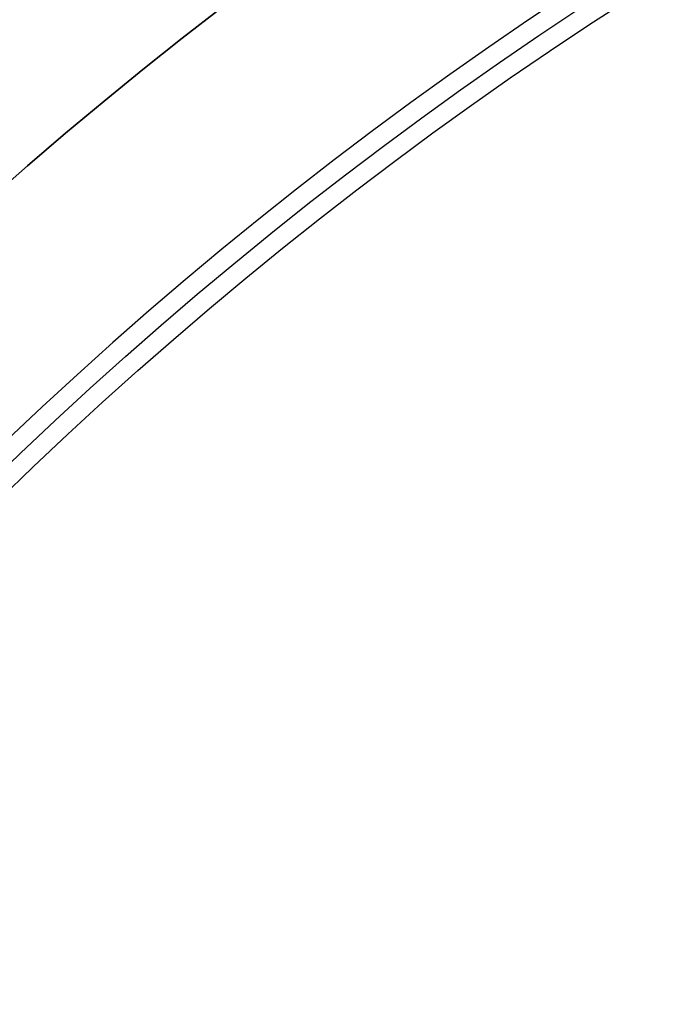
# Model space of a CAD drawing. Header units: millimetres. Extents: x -257 to 273, y -282 to 246.
# Tile 243 of 256: x -133 to -100, y 126 to 177. Entities that reach past the tile are written whole.
import ezdxf

# ---------------------------------------------------------------- set-up
doc = ezdxf.new("R2010")
doc.units = ezdxf.units.MM
doc.layers.add('Layer 01', color=7, linetype='Continuous', true_color=0x000000)

# ---------------------------------------------------------------- blocks, each defined once
blk = doc.blocks.new('Verpan Serie 430 Chair_Sæderamme til Serie430_Vink')
at = {"layer": 'Layer 01', "color": 254, "true_color": 0xcad1ee, "extrusion": (0, -1, 0)}
for centre, radius, start in [((0, -1.4210854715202e-14), 201.9999999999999, 90.00000000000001), ((0, 0, 27.5), 202.9603211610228, 90)]:
    blk.add_arc(centre, radius, start, 270, dxfattribs=at)
at = {"layer": 'Layer 01', "color": 254, "true_color": 0xcad1ee, "extrusion": (0, 1, 0)}
blk.add_arc((0, 1.4210854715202e-14, -55), 203.9206423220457, 270, 90, dxfattribs=at)
blk = doc.blocks.new('Vepan Serie 430 - Upholstery')
at = {"layer": 'Layer 01', "color": 250, "true_color": 0x404040, "extrusion": (0, -1, 0)}
for centre, radius, start, end in [((-2.189528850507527e-47, 7.70517962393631e-65, -65.31867317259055), 224.3445888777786, 90.00000000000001, 270), ((0, -1.4210854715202e-14, -64.32239075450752), 224.258441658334, 90.00000000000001, 270), ((0, 0, -61.33354350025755), 229.1000000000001, 90, 270), ((1.094764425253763e-47, 1.665889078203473e-65, -61.33354350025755), 228, 90.00000000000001, 270), ((2.736911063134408e-48, 6.692911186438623e-67, -61.33354350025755), 227, 90.00000000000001, 270), ((0, 0, -60.83354350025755), 228, 90, 270.0000000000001), ((0, 0, -60.83354350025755), 227, 90, 270), ((0, 0, -60.33354350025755), 230.1000000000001, 90, 270), ((0, 0, -60.33354350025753), 229.1000000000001, 90.00000000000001, 270), ((0, 0, -59.83354350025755), 230.1000000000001, 90, 270), ((0, 0, -59.83354350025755), 229.1000000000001, 90, 269.9999999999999), ((0, -1.4210854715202e-14, -59.33354350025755), 230.1, 90.00000000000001, 270), ((-1.094764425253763e-47, 3.021505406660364e-65, -59.33354350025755), 229.1000000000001, 90.00000000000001, 270), ((0, 2.520878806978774e-63, -58.91751835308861), 228.8773500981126, 90.00000000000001, 270), ((0, 3.291281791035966e-63, -58.08546805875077), 229.4320502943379, 90.00000000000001, 270), ((0, 1.661516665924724e-65, -56.72799222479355), 228.6, 90.00000000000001, 270), ((0, 0, -56.72799222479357), 228.6, 90, 270), ((0, 4.272171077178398e-65, -56.72799222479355), 227.6, 90.00000000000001, 270), ((0, 0, -56.72799222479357), 227.6, 90, 270), ((0, 0, -28.36399611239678), 227.6, 90, 270.0000000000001), ((0, 0, -28.36399611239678), 228.6, 90, 270), ((0, -1.4210854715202e-14), 213.6000000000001, 90.00000000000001, 270), ((0, 4.153791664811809e-68), 228.6000000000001, 90.00000000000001, 270), ((0, 0, 0.5000000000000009), 213.6000000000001, 90, 270)]:
    blk.add_arc(centre, radius, start, end, dxfattribs=at)
at = {"layer": 'Layer 01', "color": 250, "true_color": 0x404040, "extrusion": (0, 1, 0)}
for centre, radius in [((0, 1.4210854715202e-14, 61.33354350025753), 229), ((0, 1.4210854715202e-14, 60.33354350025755), 228.0000000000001), ((0, 0, 60.33354350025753), 227), ((0, 0, 58.80811796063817), 228.7132495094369), ((0, 1.4210854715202e-14, 57.9760676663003), 229.2679497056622), ((0, 0), 227.6), ((0, 0, -1.000000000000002), 227.6000000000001), ((0, 1.4210854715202e-14, -1.000000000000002), 213.6000000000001)]:
    blk.add_arc(centre, radius, 270, 90, dxfattribs=at)
blk = doc.blocks.new('430 dining chair')
at = {"layer": 'Layer 01', "extrusion": (0.0712518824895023, 5.224313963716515e-20, 0.9974583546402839), "rotation": 270}
blk.add_blockref('Vepan Serie 430 - Upholstery', (-52.97558251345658, 3.874390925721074e-17), dxfattribs=at)
at = {"layer": 'Layer 01'}
blk.add_blockref('Verpan Serie 430 Chair_Sæderamme til Serie430_Vink', (0, 2.024417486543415), dxfattribs=at)

msp = doc.modelspace()

# ---------------------------------------------------------------- block references
at = {"layer": 'Layer 01', "extrusion": (0, -1, 2.288909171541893e-16)}
msp.add_blockref('430 dining chair', (7.500000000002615, 70.18634344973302, -7.477788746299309), dxfattribs=at)

doc.saveas('drawing.dxf')
